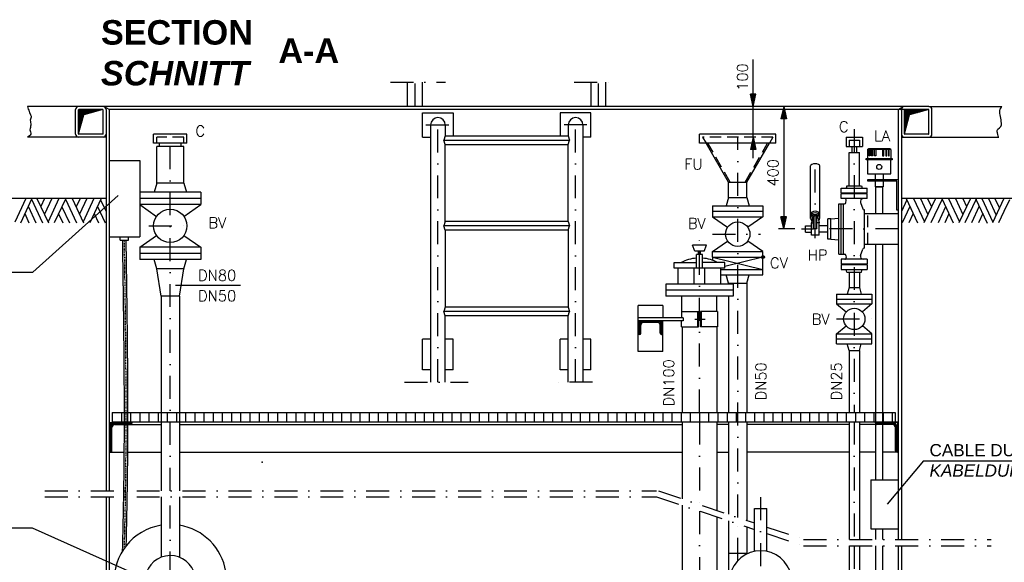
# Model space of a CAD drawing. Header units: inches. Extents: x -1548 to 30345, y -12744 to 2311.
# Tile 9 of 33: x 1078 to 4297, y -4012 to -2239. Entities that reach past the tile are written whole.
import ezdxf
from ezdxf.enums import TextEntityAlignment as Align

# ---------------------------------------------------------------- set-up
doc = ezdxf.new("R2010")
doc.units = ezdxf.units.IN
doc.header["$MEASUREMENT"] = 0
for name, pattern in [('DASHDOT', [1, 0.5, -0.25, 0, -0.25]), ('DOT', [0.25, 0, -0.25]), ('HIDDEN', [0.375, 0.25, -0.125])]:
    doc.linetypes.add(name, pattern=pattern)
doc.layers.get('0').update_dxf_attribs({"linetype": 'CONTINUOUS'})
for name, color, linetype in [('15', 7, 'CONTINUOUS'), ('17', 7, 'CONTINUOUS'), ('2', 7, 'CONTINUOUS'), ('41', 7, 'CONTINUOUS'), ('6', 7, 'CONTINUOUS')]:
    doc.layers.add(name, color=color, linetype=linetype)
doc.styles.add('ROMANS', font='ROMANS', dxfattribs={"height": 0.2})

# ---------------------------------------------------------------- blocks, each defined once
blk = doc.blocks.new('SCH')
at = {"layer": '41', "color": 7, "linetype": 'Continuous'}
for p, q in [((0, -89), (0, -11)), ((72.5, -12), (0, -12)), ((65.1, -14), (0, -14)), ((57.6, -16), (0, -16)), ((50.1, -18), (0, -18)), ((42.7, -20), (0, -20)), ((35.2, -22), (0, -22)), ((27.7, -24), (0, -24)), ((20.3, -26), (0, -26)), ((16.6, -28), (0, -28)), ((16.1, -30), (0, -30)), ((15.5, -32), (0, -32)), ((0.1, -89.5), (16.9, -26.9)), ((79, -10), (1, -10)), ((79.5, -10.1), (16.9, -26.9)), ((15, -34), (0, -34)), ((14.5, -36), (0, -36)), ((13.9, -38), (0, -38)), ((13.4, -40), (0, -40)), ((12.9, -42), (0, -42)), ((12.3, -44), (0, -44)), ((11.8, -46), (0, -46)), ((11.3, -48), (0, -48)), ((10.7, -50), (0, -50)), ((10.2, -52), (0, -52)), ((9.7, -54), (0, -54)), ((9.1, -56), (0, -56)), ((8.6, -58), (0, -58)), ((8, -60), (0, -60)), ((7.5, -62), (0, -62)), ((7, -64), (0, -64)), ((6.4, -66), (0, -66)), ((5.9, -68), (0, -68)), ((5.4, -70), (0, -70)), ((4.8, -72), (0, -72)), ((4.3, -74), (0, -74)), ((3.8, -76), (0, -76)), ((3.2, -78), (0, -78)), ((2.7, -80), (0, -80)), ((2.2, -82), (0, -82)), ((1.6, -84), (0, -84)), ((1.1, -86), (0, -86))]:
    blk.add_line(p, q, dxfattribs=at)
for centre, start, end in [((1, -11), 90, 180), ((79, -11), 0, 90), ((1, -89), 180, 270)]:
    blk.add_arc(centre, 1, start, end, dxfattribs=at)

msp = doc.modelspace()

# ---------------------------------------------------------------- hatches: boundary and pattern name
at = {"linetype": 'Continuous'}
for points in [[(3475.4, -2522.5), (3466.4, -2482.5), (3484.3, -2482.5)], [(3575.4, -2922.5), (3566.4, -2882.5), (3584.3, -2882.5)]]:
    msp.add_hatch(color=256, dxfattribs=at).paths.add_polyline_path(points)
h = msp.add_hatch(color=256, dxfattribs=at)
h.paths.add_polyline_path([(3477.6, -2512.5), (3475.4, -2512.5), (3475.4, -2482.5), (3484.3, -2482.5)])
h.paths.add_polyline_path([(3475.4, -2512.5), (3473.1, -2512.5), (3466.4, -2482.5), (3475.4, -2482.5)])
h = msp.add_hatch(color=256, dxfattribs=at)
h.paths.add_polyline_path([(3577.6, -2532.5), (3575.4, -2532.5), (3575.4, -2562.5), (3584.3, -2562.5)])
h.paths.add_polyline_path([(3575.4, -2532.5), (3573.1, -2532.5), (3566.4, -2562.5), (3575.4, -2562.5)])
h = msp.add_hatch(color=256, dxfattribs=at)
h.paths.add_polyline_path([(3477.6, -2632.5), (3475.4, -2632.5), (3475.4, -2662.5), (3484.3, -2662.5)])
h.paths.add_polyline_path([(3475.4, -2632.5), (3473.1, -2632.5), (3466.4, -2662.5), (3475.4, -2662.5)])
h = msp.add_hatch(color=256, dxfattribs=at)
h.paths.add_polyline_path([(3577.6, -2912.5), (3575.4, -2912.5), (3575.4, -2882.5), (3584.3, -2882.5)])
h.paths.add_polyline_path([(3575.4, -2912.5), (3573.1, -2912.5), (3566.4, -2882.5), (3575.4, -2882.5)])

# ---------------------------------------------------------------- linework, layer by layer
for p, q in [((3484.3, -2482.5), (3466.4, -2482.5)), ((3475.4, -2522.5), (3466.4, -2482.5)), ((3475.4, -2522.5), (3484.3, -2482.5)), ((3575.4, -2522.5), (3566.4, -2562.5)), ((3575.4, -2522.5), (3584.3, -2562.5)), ((3584.3, -2562.5), (3566.4, -2562.5)), ((3475.4, -2622.5), (3466.4, -2662.5)), ((3475.4, -2622.5), (3484.3, -2662.5)), ((3484.3, -2662.5), (3466.4, -2662.5)), ((3584.3, -2882.5), (3566.4, -2882.5)), ((3575.4, -2922.5), (3566.4, -2882.5)), ((3575.4, -2922.5), (3584.3, -2882.5)), ((3342.5, -3014.5), (3342.5, -3024.8)), ((3507.5, -3054.5), (3507.5, -3014.5))]:
    msp.add_line(p, q, dxfattribs=at)
for p, q in [((3849.5, -2663.2), (3852.5, -2660.2)), ((3849.5, -2663.2), (3849.5, -2692.2)), ((3925.5, -2663.2), (3849.5, -2663.2)), ((3922.5, -2660.2), (3852.5, -2660.2)), ((3855.2, -2663.2), (3856.9, -2660.2)), ((3857.1, -2663.2), (3858.8, -2660.2)), ((3862.3, -2663.2), (3863.1, -2660.2)), ((3865.5, -2663.2), (3866.3, -2660.2)), ((3882.5, -2660.2), (3882.5, -2663.2)), ((3892.5, -2660.2), (3892.5, -2663.2)), ((3909.6, -2663.2), (3908.8, -2660.2)), ((3912.8, -2663.2), (3912, -2660.2)), ((3918, -2663.2), (3916.3, -2660.2)), ((3919.9, -2663.2), (3918.2, -2660.2)), ((3925.5, -2663.2), (3922.5, -2660.2)), ((3925.5, -2663.2), (3925.5, -2692.2)), ((3874.1, -2742.6), (3874.1, -2761.1)), ((3874.1, -2766.1), (3874.1, -2785)), ((3901, -2742.6), (3901, -2761.1)), ((3901, -2766.1), (3901, -2785)), ((3901, -2785), (3874.1, -2785))]:
    msp.add_line(p, q)
for points in [[(3855.2, -2663.2), (3857.1, -2663.2), (3857.1, -2683.9), (3855.2, -2683.9)], [(3862.3, -2663.2), (3865.5, -2663.2), (3865.5, -2683.9), (3862.3, -2683.9)], [(3872.6, -2660.2), (3876.9, -2660.2), (3876.9, -2683.9), (3872.6, -2683.9)], [(3902.5, -2660.2), (3898.2, -2660.2), (3898.2, -2683.9), (3902.5, -2683.9)], [(3912.8, -2663.2), (3909.6, -2663.2), (3909.6, -2683.9), (3912.8, -2683.9)], [(3919.9, -2663.2), (3918, -2663.2), (3918, -2683.9), (3919.9, -2683.9)], [(3930, -2697), (3845, -2697), (3845, -2692.2), (3930, -2692.2)], [(3925.5, -2697), (3849.5, -2697), (3849.5, -2742.6), (3925.5, -2742.6)]]:
    msp.add_lwpolyline(points, close=True)
for points in [[(3945, -2761.1), (3950, -2761.1), (3950, -2861.1), (3945, -2861.1), (3945, -2766.1), (3850, -2766.1), (3850, -2761.1), (3950, -2761.1), (3950, -2766.1)], [(3876.8, -2872.5), (3876.8, -2785), (3898.3, -2785), (3898.3, -2872.5)], [(3876.8, -3742.5), (3876.8, -2972.5)], [(3898.3, -2972.5), (3898.3, -3742.5)], [(3876.8, -3937.9), (3876.8, -3902.5)], [(3898.3, -3902.5), (3898.3, -3937.9)], [(3876.8, -4492.5), (3876.8, -3957.9)], [(3898.3, -3957.9), (3898.3, -4492.5)]]:
    msp.add_lwpolyline(points)
msp.add_circle((3887.5, -2719.8), 8.2)
at = {"layer": '15', "linetype": 'Continuous', "ltscale": 150}
for p, q in [((3475.4, -2691.5), (3475.4, -2369.2)), ((3575.4, -2522.5), (3575.4, -2922.5)), ((3612.2, -2922.5), (3557.9, -2922.5))]:
    msp.add_line(p, q, dxfattribs=at)
at = {"layer": '2', "color": 7, "linetype": 'HIDDEN', "ltscale": 5}
for points, knots in [([(1414.1, -3974.4), (1415.6, -3908.9), (1423.4, -3569.9), (1418.3, -3231.6), (1414.3, -2958.7)], [1256.513491, 1256.513491, 1256.513491, 1256.513491, 1452.761797, 2271.934698, 2271.934698, 2271.934698, 2271.934698]), ([(1426, -3957.8), (1427.3, -3897.8), (1434.8, -3564.4), (1429.8, -3231.6), (1425.7, -2958.7)], [1273.162715, 1273.162715, 1273.162715, 1273.162715, 1452.761797, 2271.934698, 2271.934698, 2271.934698, 2271.934698])]:
    msp.add_open_spline(points, degree=3, knots=knots, dxfattribs=at)
at = {"layer": '2', "color": 7, "linetype": 'DASHDOT', "ltscale": 5}
msp.add_open_spline([(1420, -3965.6), (1421.5, -3903), (1429.1, -3567), (1424.1, -3231.6), (1420, -2958.7)], degree=3, knots=[1265.34325, 1265.34325, 1265.34325, 1265.34325, 1452.761797, 2271.934698, 2271.934698, 2271.934698, 2271.934698], dxfattribs=at)
at = {"layer": '41', "linetype": 'DASHDOT', "ltscale": 150}
for p, q in [((2289.8, -2442.5), (2470, -2442.5)), ((2370, -2522.5), (2370, -2442.5)), ((2890, -2442.5), (3040, -2442.5)), ((2970, -2522.5), (2970, -2442.5)), ((2445, -3422.7), (2445, -2547.2)), ((2895, -3422.7), (2895, -2547.9)), ((2405.3, -2582.5), (2485.4, -2582.5)), ((2931.7, -2582.5), (2857.4, -2582.5)), ((3806, -2596.7), (3806, -3522.5)), ((1570, -3777.9), (1570, -2612.5)), ((3425, -3865.2), (3425, -2622.5)), ((3678.2, -2953.1), (3678.2, -2709.6)), ((1499.9, -2912.5), (1642, -2912.5)), ((3633.5, -2922.5), (3673.2, -2922.5)), ((3950, -2922.5), (3683.2, -2922.5)), ((3300, -3522.5), (3300, -2956.2)), ((3342.5, -2939.5), (3500, -2939.5)), ((3284.9, -3217.5), (3318.2, -3217.5)), ((3748.5, -3216.5), (3863.5, -3216.5)), ((2336.1, -3422.7), (2543.3, -3422.7)), ((2950.5, -3422.7), (2800.9, -3422.7)), ((3300, -3552.5), (3300, -3823.5)), ((3806, -3552.5), (3806, -3937.9)), ((1160, -3777.9), (3160, -3777.9)), ((1160, -3797.9), (3160, -3797.9)), ((1570, -4201.9), (1570, -3797.9)), ((3160, -3797.9), (3480, -3904.6)), ((3166.3, -3778.9), (3480, -3883.5)), ((3500, -3799.3), (3500, -4386)), ((3300, -3844.6), (3300, -4427.8)), ((3425, -4006.9), (3425, -3886.2)), ((3520, -3896.8), (3646.3, -3938.9)), ((3520, -3917.9), (3640, -3957.9)), ((3640, -3937.9), (4253.9, -3937.9)), ((3640, -3957.9), (4253.9, -3957.9)), ((3806, -3957.9), (3806, -4795.7))]:
    msp.add_line(p, q, dxfattribs=at)
at = {"layer": '41', "linetype": 'Continuous', "ltscale": 150}
for p, q in [((2345.9, -2522.5), (2345.9, -2442.5)), ((2394.1, -2522.5), (2394.1, -2442.5)), ((2945.9, -2522.5), (2945.9, -2442.5)), ((2994.1, -2522.5), (2994.1, -2442.5)), ((1270, -2522.5), (1103.2, -2522.5)), ((1260, -2612.5), (1260, -2532.5)), ((4050, -2522.5), (1270, -2522.5)), ((1350, -2611.5), (1350, -2533.5)), ((1370, -2532.5), (1355, -2523.8)), ((1360, -2532.5), (1360, -3777.9)), ((3970, -2532.5), (1370, -2532.5)), ((1370, -2532.5), (1370, -3777.9)), ((2395, -2622.5), (2395, -2542.5)), ((2395, -2542.5), (2495, -2542.5)), ((2495, -2542.5), (2495, -2618.3)), ((2845, -2542.5), (2845, -2618.3)), ((2945, -2542.5), (2845, -2542.5)), ((2945, -2622.5), (2945, -2542.5)), ((3950, -2532.5), (3965, -2523.8)), ((3950, -2532.5), (3950, -3937.9)), ((3955, -2532.5), (3960.5, -2529.3)), ((3960, -2532.5), (3960, -3937.9)), ((4050, -2522.5), (4289, -2522.5)), ((4050, -2611.5), (4050, -2533.5)), ((4060, -2612.5), (4060, -2532.5)), ((2420.9, -2582.5), (2420.9, -3422.7)), ((2469.1, -2582.5), (2469.1, -2618.3)), ((2870.9, -2582.5), (2870.9, -2618.3)), ((2919.1, -2582.5), (2919.1, -3422.7)), ((1270, -2622.5), (1103.2, -2622.5)), ((1360, -2622.5), (1270, -2622.5)), ((1349, -2612.5), (1271, -2612.5)), ((1624.5, -2612.5), (1515.5, -2612.5)), ((1515.5, -2642.5), (1515.5, -2612.5)), ((1624.5, -2642.5), (1624.5, -2612.5)), ((2395, -2622.5), (2420.9, -2622.5)), ((2469.1, -2618.3), (2464.5, -2632.5)), ((2469.1, -2646.6), (2464.5, -2632.5)), ((2464.5, -2632.5), (2875.5, -2632.5)), ((2469.1, -2618.3), (2870.9, -2618.3)), ((2870.9, -2618.3), (2875.5, -2632.5)), ((2870.9, -2646.6), (2875.5, -2632.5)), ((2945, -2622.5), (2919.1, -2622.5)), ((3550, -2612.5), (3300, -2612.5)), ((3300, -2642.5), (3300, -2612.5)), ((3550, -2642.5), (3550, -2612.5)), ((3779.2, -2622.5), (3832.8, -2622.5)), ((3779.2, -2622.5), (3779.2, -2652.5)), ((3832.8, -2622.5), (3832.8, -2652.5)), ((3960, -2622.5), (4050, -2622.5)), ((4049, -2612.5), (3971, -2612.5)), ((4050, -2622.5), (4279.2, -2622.5)), ((1624.5, -2642.5), (1515.5, -2642.5)), ((1614.5, -2652.5), (1525.5, -2652.5)), ((1525.5, -2772.5), (1525.5, -2652.5)), ((1535, -2652.5), (1535, -2642.5)), ((1605, -2652.5), (1605, -2642.5)), ((1614.5, -2772.5), (1614.5, -2652.5)), ((2469.1, -2646.6), (2870.9, -2646.6)), ((2469.1, -2898.3), (2469.1, -2646.6)), ((2870.9, -2898.3), (2870.9, -2646.6)), ((3550, -2642.5), (3300, -2642.5)), ((3394.8, -2769.5), (3321.5, -2642.5)), ((3455.2, -2769.5), (3528.5, -2642.5)), ((3779.2, -2652.5), (3832.8, -2652.5)), ((3798.6, -2652.5), (3798.6, -2672.5)), ((3813.4, -2652.5), (3813.4, -2672.5)), ((1370, -2698.7), (1470, -2698.7)), ((1470, -2698.7), (1470, -2948.7)), ((3789.2, -2672.5), (3822.8, -2672.5)), ((3789.2, -2781.5), (3789.2, -2672.5)), ((3822.8, -2781.5), (3822.8, -2672.5)), ((3663.2, -2888.1), (3663.2, -2716)), ((3693.2, -2888.1), (3693.2, -2716)), ((1525.5, -2772.5), (1517.5, -2802.5)), ((1614.5, -2772.5), (1525.5, -2772.5)), ((1614.5, -2772.5), (1622.5, -2802.5)), ((3394.8, -2769.5), (3455.2, -2769.5)), ((3394.8, -2819.5), (3394.8, -2769.5)), ((3455.2, -2819.5), (3455.2, -2769.5)), ((3763.5, -2805.5), (3763.5, -2789.5)), ((3763.5, -2789.5), (3848.5, -2789.5)), ((3782.3, -2781.5), (3780, -2789.5)), ((3782.3, -2781.5), (3829.7, -2781.5)), ((3829.7, -2781.5), (3832, -2789.5)), ((3848.5, -2805.5), (3848.5, -2789.5)), ((1360, -2822.5), (743.6, -2822.5)), ((1097.2, -2822.5), (1061.2, -2900.5)), ((1117.2, -2822.5), (1080, -2903.2)), ((1116, -2825), (1152.2, -2903)), ((1134.2, -2822.5), (1172, -2903)), ((1159.2, -2822.5), (1147, -2849.5)), ((1182.8, -2822.5), (1158.8, -2874.7)), ((1205.8, -2822.5), (1170.2, -2899)), ((1228, -2822.5), (1190.8, -2903)), ((1227, -2824.7), (1263.2, -2903)), ((1249, -2822.5), (1286.5, -2903)), ((1274.8, -2822.5), (1262, -2850.2)), ((1297.5, -2822.5), (1273.2, -2874.7)), ((1320.5, -2822.5), (1284.8, -2899.2)), ((1344.5, -2822.5), (1307.2, -2903)), ((1342.2, -2827.5), (1360, -2865.5)), ((1670, -2802.5), (1470, -2802.5)), ((1470, -2802.5), (1470, -2822.5)), ((1670, -2822.5), (1470, -2822.5)), ((1470, -2822.5), (1470, -2842.5)), ((1670, -2802.5), (1670, -2822.5)), ((1670, -2822.5), (1670, -2842.5)), ((3394.8, -2819.5), (3387.6, -2846.5)), ((3394.8, -2819.5), (3455.2, -2819.5)), ((3455.2, -2819.5), (3462.4, -2846.5)), ((3848.5, -2805.5), (3763.5, -2805.5)), ((3763.5, -2823.5), (3763.5, -2807.5)), ((3848.5, -2807.5), (3763.5, -2807.5)), ((3848.5, -2823.5), (3763.5, -2823.5)), ((3778.7, -2835.9), (3780, -2829.4)), ((3848.5, -2823.5), (3848.5, -2807.5)), ((4664.7, -2822.5), (3960, -2822.5)), ((3977.8, -2827.5), (3960.1, -2865.5)), ((3975.6, -2822.5), (4012.8, -2903)), ((3999.6, -2822.5), (4035.3, -2899.3)), ((4022.6, -2822.5), (4046.8, -2874.8)), ((4071.1, -2822.5), (4033.6, -2903)), ((4045.3, -2822.5), (4058.1, -2850.3)), ((4093.1, -2824.8), (4056.8, -2903)), ((4092.1, -2822.5), (4129.3, -2903)), ((4114.3, -2822.5), (4149.8, -2899)), ((4137.3, -2822.5), (4161.3, -2874.8)), ((4185.8, -2822.5), (4148.1, -2903)), ((4160.8, -2822.5), (4173.1, -2849.5)), ((4204.1, -2825), (4167.8, -2903)), ((4202.8, -2822.5), (4240.1, -2903.3)), ((4222.8, -2822.5), (4258.8, -2900.5)), ((4244.8, -2822.5), (4269.8, -2877.3)), ((4295.3, -2822.5), (4258.1, -2903)), ((4266.1, -2822.5), (4280.6, -2854.3)), ((4313.1, -2827.5), (4295.3, -2865.5)), ((1105.2, -2848.2), (1130.5, -2903)), ((1215.5, -2849.7), (1240, -2903)), ((1332.2, -2849), (1357.5, -2903)), ((1670, -2842.5), (1470, -2842.5)), ((1470, -2842.5), (1525.4, -2881.3)), ((1614.6, -2881.3), (1670, -2842.5)), ((3342.5, -2846.5), (3507.5, -2846.5)), ((3342.5, -2846.5), (3342.5, -2882.5)), ((3342.5, -2864.5), (3507.5, -2864.5)), ((3507.5, -2846.5), (3507.5, -2882.5)), ((3756, -3005), (3756, -2840)), ((3756, -2840), (3773.8, -2840)), ((3763.5, -3005), (3763.5, -2840)), ((3771, -3005), (3771, -2840)), ((3826.2, -2836.1), (3833.7, -2856.7)), ((3840, -2860), (3838.4, -2860)), ((3840, -2985), (3840, -2860)), ((3987.8, -2849), (3962.6, -2903)), ((4104.6, -2849.8), (4080.1, -2903)), ((4214.8, -2848.3), (4189.6, -2903)), ((1094, -2872.5), (1108, -2903)), ((1205, -2873.2), (1218.5, -2903)), ((1321.5, -2872.2), (1335.5, -2903)), ((3342.5, -2882.5), (3507.5, -2882.5)), ((3342.5, -2882.5), (3392.1, -2916.7)), ((3507.5, -2882.5), (3457.9, -2916.7)), ((3668.2, -2888.1), (3665.8, -2902.5)), ((3673.2, -2922.5), (3673.2, -2881)), ((3683.2, -2922.5), (3683.2, -2881)), ((3688.2, -2888.1), (3690.8, -2902.5)), ((3719.5, -2955.4), (3719.5, -2889.5)), ((3729.5, -2889.5), (3719.5, -2889.5)), ((3729.5, -2889.5), (3756, -2887.2)), ((3729.5, -2955.4), (3729.5, -2889.5)), ((3840, -2872.5), (3950, -2872.5)), ((3950, -2872.5), (3950, -2972.5)), ((3998.6, -2872.3), (3984.6, -2903)), ((4115.1, -2873.3), (4101.6, -2903)), ((4226.1, -2872.5), (4212.1, -2903)), ((4295.3, -2865.5), (4278.1, -2903)), ((2469.1, -2898.3), (2464.5, -2912.5)), ((2469.1, -2926.6), (2464.5, -2912.5)), ((2875.5, -2912.5), (2464.5, -2912.5)), ((2870.9, -2898.3), (2469.1, -2898.3)), ((2870.9, -2926.6), (2469.1, -2926.6)), ((2469.1, -2926.6), (2469.1, -3178.3)), ((2870.9, -2898.3), (2875.5, -2912.5)), ((2870.9, -2926.6), (2875.5, -2912.5)), ((2870.9, -2926.6), (2870.9, -3178.3)), ((3647, -2932.5), (3647, -2912.5)), ((3647, -2912.5), (3665.8, -2912.5)), ((3665.8, -2942.5), (3665.8, -2902.5)), ((3665.8, -2902.5), (3673.2, -2902.5)), ((3683.2, -2922.5), (3673.2, -2922.5)), ((3690.8, -2902.5), (3683.2, -2902.5)), ((3690.8, -2942.5), (3690.8, -2902.5)), ((3719.5, -2912.5), (3690.8, -2912.5)), ((1370, -2948.7), (1470, -2948.7)), ((1406.5, -2958.7), (1406.5, -2948.7)), ((1406.5, -2958.7), (1433.5, -2958.7)), ((1433.5, -2958.7), (1433.5, -2948.7)), ((1470, -2982.5), (1525.4, -2943.7)), ((1614.6, -2943.7), (1670, -2982.5)), ((3647, -2932.5), (3665.8, -2932.5)), ((3690.8, -2942.5), (3665.8, -2942.5)), ((3719.5, -2932.5), (3690.8, -2932.5)), ((3729.5, -2955.4), (3719.5, -2955.4)), ((3729.5, -2955.4), (3756, -2957.8)), ((1670, -2982.5), (1470, -2982.5)), ((1470, -2982.5), (1470, -3002.5)), ((1670, -2982.5), (1670, -3002.5)), ((3322.5, -2975.5), (3277.5, -2975.5)), ((3285, -2995.5), (3277.5, -2975.5)), ((3315, -2995.5), (3322.5, -2975.5)), ((3342.5, -2996.5), (3392.1, -2962.2)), ((3507.5, -2996.5), (3457.9, -2962.2)), ((3826.2, -3008.9), (3833.7, -2988.3)), ((3840, -2985), (3838.4, -2985)), ((3840, -2972.5), (3950, -2972.5)), ((1670, -3002.5), (1470, -3002.5)), ((1470, -3002.5), (1470, -3022.5)), ((1670, -3022.5), (1470, -3022.5)), ((1525.5, -3052.5), (1517.5, -3022.5)), ((1614.5, -3052.5), (1622.5, -3022.5)), ((1670, -3002.5), (1670, -3022.5)), ((3315, -2995.5), (3285, -2995.5)), ((3290, -3050.5), (3290, -3005.5)), ((3310, -3005.5), (3290, -3005.5)), ((3296.5, -3005.5), (3296.5, -2995.5)), ((3303.5, -3005.5), (3303.5, -2995.5)), ((3310, -3050.5), (3310, -3005.5)), ((3342.5, -2996.5), (3507.5, -2996.5)), ((3342.5, -3014.5), (3342.5, -2996.5)), ((3342.5, -3014.5), (3507.5, -3014.5)), ((3342.5, -3014.5), (3507.5, -3054.5)), ((3507.5, -3014.5), (3382.5, -3044.9)), ((3507.5, -3014.5), (3507.5, -2996.5)), ((3756, -3005), (3773.8, -3005)), ((3763.5, -3021.5), (3763.5, -3037.5)), ((3848.5, -3021.5), (3763.5, -3021.5)), ((3778.7, -3009), (3780, -3015.5)), ((3848.5, -3021.5), (3848.5, -3037.5)), ((1614.5, -3052.5), (1525.5, -3052.5)), ((1539.8, -3142.5), (1525.5, -3052.5)), ((1600.2, -3142.5), (1614.5, -3052.5)), ((3217.5, -3032.5), (3290, -3032.5)), ((3217.5, -3050.5), (3217.5, -3032.5)), ((3382.5, -3050.5), (3217.5, -3050.5)), ((3230, -3102.5), (3230, -3050.5)), ((3282.5, -3102.5), (3282.5, -3050.5)), ((3382.5, -3032.5), (3310, -3032.5)), ((3317.5, -3102.5), (3317.5, -3050.5)), ((3370, -3102.5), (3370, -3050.5)), ((3370, -3054.5), (3507.5, -3054.5)), ((3382.5, -3050.5), (3382.5, -3032.5)), ((3507.5, -3072.5), (3507.5, -3054.5)), ((3848.5, -3037.5), (3763.5, -3037.5)), ((3763.5, -3039.5), (3763.5, -3055.5)), ((3848.5, -3039.5), (3763.5, -3039.5)), ((3763.5, -3055.5), (3848.5, -3055.5)), ((3782.3, -3063.5), (3780, -3055.5)), ((3829.7, -3063.5), (3832, -3055.5)), ((3848.5, -3039.5), (3848.5, -3055.5)), ((3370, -3072.5), (3507.5, -3072.5)), ((3394.8, -3099.5), (3387.6, -3072.5)), ((3455.2, -3099.5), (3462.4, -3072.5)), ((3782.3, -3063.5), (3829.7, -3063.5)), ((3789.2, -3063.5), (3789.2, -3113.5)), ((3822.8, -3063.5), (3822.8, -3113.5)), ((1587.5, -3106.3), (1799.3, -3106.3)), ((3190, -3102.5), (3190, -3142.5)), ((3410, -3102.5), (3190, -3102.5)), ((3394.8, -3099.5), (3455.2, -3099.5)), ((3394.8, -3099.5), (3394.8, -3102.5)), ((3410, -3102.5), (3410, -3142.5)), ((3455.2, -3099.5), (3455.2, -3522.5)), ((3789.2, -3113.5), (3783.3, -3135.5)), ((3789.2, -3113.5), (3822.8, -3113.5)), ((3822.8, -3113.5), (3828.7, -3135.5)), ((1600.2, -3142.5), (1539.8, -3142.5)), ((1539.8, -3142.5), (1539.8, -3777.9)), ((1600.2, -3142.5), (1600.2, -3777.9)), ((3410, -3122.5), (3190, -3122.5)), ((3410, -3142.5), (3190, -3142.5)), ((3242.8, -3192.5), (3242.8, -3142.5)), ((3357.1, -3192.5), (3357.1, -3142.5)), ((3394.8, -3142.5), (3394.8, -3522.5)), ((3748.5, -3135.5), (3863.5, -3135.5)), ((3748.5, -3135.5), (3748.5, -3167.5)), ((3748.5, -3151.5), (3863.5, -3151.5)), ((3863.5, -3135.5), (3863.5, -3167.5)), ((2469.1, -3178.3), (2464.5, -3192.5)), ((2870.9, -3178.3), (2469.1, -3178.3)), ((2870.9, -3178.3), (2875.5, -3192.5)), ((3100, -3322.5), (3100, -3172.5)), ((3180, -3172.5), (3100, -3172.5)), ((3180, -3172.5), (3180, -3212.5)), ((3748.5, -3167.5), (3863.5, -3167.5)), ((3748.5, -3167.5), (3779.4, -3193.8)), ((3863.5, -3167.5), (3832.6, -3193.8)), ((2469.1, -3206.6), (2464.5, -3192.5)), ((2875.5, -3192.5), (2464.5, -3192.5)), ((2870.9, -3206.6), (2469.1, -3206.6)), ((2469.1, -3422.7), (2469.1, -3206.6)), ((2870.9, -3206.6), (2875.5, -3192.5)), ((2870.9, -3422.7), (2870.9, -3206.6)), ((3247, -3212.5), (3100, -3212.5)), ((3240.8, -3192.5), (3240.8, -3212.5)), ((3240.8, -3192.5), (3297, -3192.5)), ((3247, -3212.5), (3247, -3222.5)), ((3294, -3192.5), (3294, -3242.5)), ((3297, -3192.5), (3297, -3242.5)), ((3359.1, -3192.5), (3303, -3192.5)), ((3303, -3192.5), (3303, -3242.5)), ((3306, -3192.5), (3306, -3242.5)), ((3359.1, -3192.5), (3359.1, -3242.5)), ((3247, -3222.5), (3100, -3222.5)), ((3104, -3265.3), (3104, -3225.5)), ((3176, -3225.5), (3104, -3225.5)), ((3108, -3263.5), (3108, -3236.5)), ((3164, -3228.5), (3116, -3228.5)), ((3172, -3263.5), (3172, -3236.5)), ((3176, -3265.7), (3176, -3225.5)), ((3180, -3322.5), (3180, -3222.5)), ((3240.8, -3242.5), (3240.8, -3222.5)), ((3240.8, -3242.5), (3297, -3242.5)), ((3242.9, -3242.5), (3242.9, -3522.5)), ((3359.1, -3242.5), (3303, -3242.5)), ((3357.1, -3242.5), (3357.1, -3522.5)), ((3748.5, -3265.5), (3779.4, -3239.2)), ((3863.5, -3265.5), (3832.6, -3239.2)), ((2395, -3382.5), (2395, -3282.5)), ((2420.9, -3282.5), (2395, -3282.5)), ((2495, -3282.5), (2469.1, -3282.5)), ((2495, -3382.5), (2495, -3282.5)), ((2845, -3382.5), (2845, -3282.5)), ((2870.9, -3282.5), (2845, -3282.5)), ((2945, -3282.5), (2919.1, -3282.5)), ((2945, -3382.5), (2945, -3282.5)), ((3104, -3267.5), (3100, -3267.5)), ((3176, -3267.5), (3180, -3267.5)), ((3748.5, -3297.5), (3748.5, -3265.5)), ((3748.5, -3265.5), (3863.5, -3265.5)), ((3748.5, -3281.5), (3863.5, -3281.5)), ((3863.5, -3297.5), (3863.5, -3265.5)), ((3748.5, -3297.5), (3863.5, -3297.5)), ((3789.2, -3319.5), (3783.3, -3297.5)), ((3822.8, -3319.5), (3828.7, -3297.5)), ((3180, -3322.5), (3100, -3322.5)), ((3789.2, -3319.5), (3822.8, -3319.5)), ((3789.2, -3319.5), (3789.2, -3522.5)), ((3822.8, -3319.5), (3822.8, -3522.5)), ((2420.9, -3382.5), (2395, -3382.5)), ((2495, -3382.5), (2469.1, -3382.5)), ((2870.9, -3382.5), (2845, -3382.5)), ((2945, -3382.5), (2919.1, -3382.5)), ((1380, -3522.5), (1380, -3552.5)), ((1380, -3522.5), (3940, -3522.5)), ((1410, -3522.5), (1410, -3552.5)), ((1440, -3522.5), (1440, -3552.5)), ((1470, -3522.5), (1470, -3552.5)), ((1500, -3522.5), (1500, -3552.5)), ((1530, -3522.5), (1530, -3552.5)), ((1560, -3522.5), (1560, -3552.5)), ((1590, -3522.5), (1590, -3552.5)), ((1620, -3522.5), (1620, -3552.5)), ((1650, -3522.5), (1650, -3552.5)), ((1680, -3522.5), (1680, -3552.5)), ((1710, -3522.5), (1710, -3552.5)), ((1740, -3522.5), (1740, -3552.5)), ((1770, -3522.5), (1770, -3552.5)), ((1800, -3522.5), (1800, -3552.5)), ((1830, -3522.5), (1830, -3552.5)), ((1860, -3522.5), (1860, -3552.5)), ((1890, -3522.5), (1890, -3552.5)), ((1920, -3522.5), (1920, -3552.5)), ((1950, -3522.5), (1950, -3552.5)), ((1980, -3522.5), (1980, -3552.5)), ((2010, -3522.5), (2010, -3552.5)), ((2040, -3522.5), (2040, -3552.5)), ((2070, -3522.5), (2070, -3552.5)), ((2100, -3522.5), (2100, -3552.5)), ((2130, -3522.5), (2130, -3552.5)), ((2160, -3522.5), (2160, -3552.5)), ((2190, -3522.5), (2190, -3552.5)), ((2220, -3522.5), (2220, -3552.5)), ((2250, -3522.5), (2250, -3552.5)), ((2280, -3522.5), (2280, -3552.5)), ((2310, -3522.5), (2310, -3552.5)), ((2340, -3522.5), (2340, -3552.5)), ((2370, -3522.5), (2370, -3552.5)), ((2400, -3522.5), (2400, -3552.5)), ((2430, -3522.5), (2430, -3552.5)), ((2460, -3522.5), (2460, -3552.5)), ((2490, -3522.5), (2490, -3552.5)), ((2520, -3522.5), (2520, -3552.5)), ((2550, -3522.5), (2550, -3552.5)), ((2580, -3522.5), (2580, -3552.5)), ((2610, -3522.5), (2610, -3552.5)), ((2640, -3522.5), (2640, -3552.5)), ((2670, -3522.5), (2670, -3552.5)), ((2700, -3522.5), (2700, -3552.5)), ((2730, -3522.5), (2730, -3552.5)), ((2760, -3522.5), (2760, -3552.5)), ((2790, -3522.5), (2790, -3552.5)), ((2820, -3522.5), (2820, -3552.5)), ((2850, -3522.5), (2850, -3552.5)), ((2880, -3522.5), (2880, -3552.5)), ((2910, -3522.5), (2910, -3552.5)), ((2940, -3522.5), (2940, -3552.5)), ((2970, -3522.5), (2970, -3552.5)), ((3000, -3522.5), (3000, -3552.5)), ((3030, -3522.5), (3030, -3552.5)), ((3060, -3522.5), (3060, -3552.5)), ((3090, -3522.5), (3090, -3552.5)), ((3120, -3522.5), (3120, -3552.5)), ((3150, -3522.5), (3150, -3552.5)), ((3180, -3522.5), (3180, -3552.5)), ((3210, -3522.5), (3210, -3552.5)), ((3240, -3522.5), (3240, -3552.5)), ((3270, -3522.5), (3270, -3552.5)), ((3300, -3522.5), (3300, -3552.5)), ((3330, -3522.5), (3330, -3552.5)), ((3360, -3522.5), (3360, -3552.5)), ((3390, -3522.5), (3390, -3552.5)), ((3420, -3522.5), (3420, -3552.5)), ((3450, -3522.5), (3450, -3552.5)), ((3480, -3522.5), (3480, -3552.5)), ((3510, -3522.5), (3510, -3552.5)), ((3540, -3522.5), (3540, -3552.5)), ((3570, -3522.5), (3570, -3552.5)), ((3600, -3522.5), (3600, -3552.5)), ((3630, -3522.5), (3630, -3552.5)), ((3660, -3522.5), (3660, -3552.5)), ((3690, -3522.5), (3690, -3552.5)), ((3720, -3522.5), (3720, -3552.5)), ((3750, -3522.5), (3750, -3552.5)), ((3780, -3522.5), (3780, -3552.5)), ((3810, -3522.5), (3810, -3552.5)), ((3840, -3522.5), (3840, -3552.5)), ((3870, -3522.5), (3870, -3552.5)), ((3900, -3522.5), (3900, -3552.5)), ((3930, -3522.5), (3930, -3552.5)), ((3940, -3522.5), (3940, -3552.5)), ((1373, -3555.5), (1445, -3555.5)), ((1373, -3555.5), (1373, -3652.5)), ((1376, -3571.5), (1376, -3652.1)), ((1379, -3647.5), (1379, -3571.5)), ((1380, -3552.5), (3950, -3552.5)), ((1389, -3558.5), (1444.6, -3558.5)), ((1389, -3561.5), (1539.8, -3561.5)), ((1445, -3556.5), (1445, -3552.5)), ((1600.2, -3561.5), (3242.9, -3561.5)), ((3242.9, -3552.5), (3242.9, -3804.4)), ((3357.1, -3552.5), (3357.1, -3842.5)), ((3394.8, -3561.5), (3357.1, -3561.5)), ((3394.8, -3552.5), (3394.8, -3855.1)), ((3455.2, -3552.5), (3455.2, -3875.2)), ((3789.2, -3561.5), (3455.2, -3561.5)), ((3789.2, -3552.5), (3789.2, -3937.9)), ((3822.8, -3552.5), (3822.8, -3937.9)), ((3931, -3561.5), (3822.8, -3561.5)), ((3875, -3556.5), (3875, -3552.5)), ((3947, -3555.5), (3875, -3555.5)), ((3931, -3558.5), (3875.4, -3558.5)), ((3941, -3647.5), (3941, -3571.5)), ((3944, -3571.5), (3944, -3652.1)), ((3947, -3555.5), (3947, -3652.5)), ((1370, -3652.5), (1419.5, -3652.5)), ((1431, -3652.5), (1539.8, -3652.5)), ((1600.2, -3652.5), (3242.9, -3652.5)), ((3357.1, -3652.5), (3394.8, -3652.5)), ((3789.2, -3652.5), (3455.2, -3652.5)), ((3876.8, -3652.5), (3822.8, -3652.5)), ((3950, -3652.5), (3898.3, -3652.5)), ((3860, -3742.5), (3950, -3742.5)), ((3860, -3742.5), (3860, -3902.5)), ((1360, -3797.9), (1360, -5298.7)), ((1370, -3797.9), (1370, -5298.8)), ((1539.8, -3797.9), (1539.8, -3995.7)), ((1600.2, -3797.9), (1600.2, -3995.7)), ((3242.9, -3825.5), (3242.9, -4776.5)), ((3480, -3836), (3520, -3836)), ((3480, -3976), (3480, -3836)), ((3520, -3976), (3520, -3836)), ((3357.1, -3863.6), (3357.1, -4056)), ((3394.8, -3876.2), (3394.8, -4056)), ((3455.2, -3896.3), (3455.2, -3984.4)), ((3860, -3902.5), (3950, -3902.5)), ((3789.2, -3957.9), (3789.2, -4492.5)), ((3822.8, -3957.9), (3822.8, -4492.5)), ((3950, -3957.9), (3950, -5324.6)), ((3960, -3957.9), (3960, -5324.7)), ((3455.2, -3983.6), (3394.8, -3983.6))]:
    msp.add_line(p, q, dxfattribs=at)
at = {"layer": '41', "linetype": 'HIDDEN', "ltscale": 150}
for p, q in [((1614.5, -2622.5), (1525.5, -2622.5)), ((1525.5, -2642.5), (1525.5, -2622.5)), ((1614.5, -2642.5), (1614.5, -2622.5)), ((3540, -2622.5), (3310, -2622.5)), ((3310, -2622.5), (3321.5, -2642.5)), ((3540, -2622.5), (3528.5, -2642.5)), ((3789.2, -2632.5), (3789.2, -2652.5)), ((3789.2, -2632.5), (3822.8, -2632.5)), ((3822.8, -2632.5), (3822.8, -2652.5)), ((3400.6, -2769.5), (3327.3, -2642.5)), ((3449.4, -2769.5), (3522.7, -2642.5)), ((3850, -2972.5), (3850, -2872.5))]:
    msp.add_line(p, q, dxfattribs=at)
at = {"layer": '41', "linetype": 'DOT', "ltscale": 150}
for p, q in [((3950, -3742.5), (3960, -3742.5)), ((3950, -3902.5), (3960, -3902.5))]:
    msp.add_line(p, q, dxfattribs=at)
at = {"layer": '41', "linetype": 'Continuous', "ltscale": 150}
for centre, radius in [((1570, -2912.5), 54.5), ((3425, -2939.5), 40), ((3507.5, -3014.5), 5), ((3507.5, -3014.5), 2.5), ((3806, -3216.5), 35)]:
    msp.add_circle(centre, radius, dxfattribs=at)
for centre, radius, start, end in [((1270, -2532.5), 10, 90, 180), ((1350, -2532.5), 10, 0, 90), ((3970, -2532.5), 10, 90, 180), ((4050, -2532.5), 10, 0, 89.9486), ((2445, -2582.5), 24.1, 360, 180), ((2895, -2582.5), 24.1, 360, 180), ((1270, -2612.5), 10, 180, 270), ((1349, -2611.5), 1, 270, 0), ((1350, -2612.5), 10, 270, 360), ((3970, -2612.5), 10, 180, 270), ((4049, -2611.5), 1, 270, 0), ((4050, -2612.5), 10, 270, 0), ((3775.1, -2828.5), 5, 349.1399, 90), ((3835.9, -2833.5), 10, 90, 194.9998), ((3773.8, -2835), 5, 270, 349.144), ((3838.4, -2855), 5, 200.001, 270), ((3838.4, -2990), 5, 90, 159.999), ((3300, -3145), 127.5, 94.4984, 118.0725), ((3300, -3145), 127.5, 61.9275, 85.5016), ((3773.8, -3010), 5, 10.856, 90), ((3775.1, -3016.5), 5, 270, 10.8601), ((3835.9, -3011.5), 10, 165.0002, 270), ((3114, -3235.5), 10, 90, 180), ((3116, -3236.5), 8, 90, 180), ((3164, -3236.5), 8, 0, 90), ((3166, -3235.5), 10, 0, 90), ((3104, -3263.5), 4, 270, 360), ((3176, -3263.5), 4, 180, 270), ((1389, -3571.5), 16, 90, 180), ((1389, -3571.5), 13, 90, 180), ((1389, -3571.5), 10, 90, 180), ((1440, -3556.5), 5, 270, 0), ((3880, -3556.5), 5, 180, 270), ((3931, -3571.5), 16, 0, 90), ((3931, -3571.5), 13, 0, 90), ((3931, -3571.5), 10, 0, 90), ((1374, -3647.5), 5, 270, 0), ((3946, -3647.5), 5, 180, 270), ((1570, -4072.5), 184.2, 99.4232, 350.5768), ((1570, -4072.5), 184.2, 9.4232, 80.5768), ((1570, -4072.5), 82.5, 21.4356, 338.5644), ((3500, -4076), 102, 11.3077, 168.6923)]:
    msp.add_arc(centre, radius, start, end, dxfattribs=at)
for centre, major_axis, ratio, start_param, end_param in [((3678.2, -2716), (-15, 0), 0.425667, 3.141593, 6.283185), ((3678.2, -2876.6), (-15, 0), 0.819147, 3.141593, 6.283185), ((3678.2, -2888.1), (-15, 0), 0.819147, 2.432791, 6.991986), ((3678.2, -2882.3), (-15, 0), 0.819147, 3.141593, 6.283185), ((3678.2, -2888.1), (-10, 0), 0.81914, 3.141593, 6.283185)]:
    msp.add_ellipse(centre, major_axis=major_axis, ratio=ratio, start_param=start_param, end_param=end_param, dxfattribs=at)
for points, knots in [([(1103.2, -2522.5), (1104.8, -2528), (1106.6, -2533.3), (1108.4, -2538.7), (1110.1, -2543.8), (1113.4, -2548.5), (1114.8, -2553.8), (1116, -2558.1), (1112.2, -2562.5), (1112.2, -2567), (1112.2, -2572.4), (1113.8, -2577.8), (1113.7, -2583.2), (1113.6, -2588.3), (1111.5, -2593.4), (1111, -2598.5), (1110.6, -2603.3), (1115.7, -2607.9), (1113.7, -2612.6), (1111.7, -2617.3), (1107.6, -2620.1), (1103.2, -2622.5)], [0, 0, 0, 0, 0.158117, 0.158117, 0.158117, 0.310776, 0.310776, 0.310776, 0.436144, 0.436144, 0.436144, 0.587829, 0.587829, 0.587829, 0.732836, 0.732836, 0.732836, 0.866312, 0.866312, 0.866312, 1, 1, 1, 1]), ([(4279.2, -2622.5), (4278, -2625.7), (4275.4, -2613.6), (4273.9, -2608.7), (4273, -2606.1), (4272.8, -2603.4), (4273, -2601), (4273.7, -2593.5), (4288, -2590.1), (4287.7, -2582.3), (4287.3, -2575), (4286.3, -2567.4), (4285.2, -2560), (4284.2, -2553.4), (4282.1, -2546.7), (4281.6, -2540.1), (4281.1, -2533.9), (4284.8, -2528), (4289, -2522.5)], [0, 0, 0, 0, 0.137025, 0.137025, 0.137025, 0.208765, 0.208765, 0.208765, 0.428109, 0.428109, 0.428109, 0.635865, 0.635865, 0.635865, 0.822942, 0.822942, 0.822942, 1, 1, 1, 1])]:
    msp.add_open_spline(points, degree=3, knots=knots, dxfattribs=at)
msp.add_point((1870, -3684.5), dxfattribs=at)
at = {"layer": '6', "linetype": 'Continuous', "ltscale": 150}
for p, q in [((1120.9, -3064.2), (1399.1, -2813.2)), ((268.1, -3064.2), (1120.9, -3064.2)), ((4032.1, -3680.5), (3914, -3822)), ((4032.1, -3680.5), (4751.8, -3680.5)), ((1118.6, -3899), (1764.5, -4187.7))]:
    msp.add_line(p, q, dxfattribs=at)
at = {"layer": '6', "linetype": 'Continuous'}
msp.add_line((774, -3899), (1118.6, -3899), dxfattribs=at)

# ---------------------------------------------------------------- block references
at = {"layer": '41', "linetype": 'Continuous', "ltscale": 150}
for p in [(1270, -2522.5), (3970, -2522.5)]:
    msp.add_blockref('SCH', p, dxfattribs=at)

# ---------------------------------------------------------------- texts
at = {"layer": '15', "linetype": 'Continuous', "ltscale": 150, "style": 'ROMANS'}
for s, p in [('100', (3422.9, -2471.1)), ('400', (3522.9, -2784))]:
    msp.add_text(s, height=35, rotation=90, dxfattribs=at).set_placement(p, align=Align.TOP_LEFT)
at = {"layer": '17', "linetype": 'Continuous', "char_height": 80, "attachment_point": 1, "style": 'ROMANS'}
for s, insert, width in [('{\\fArial|b1|i0|c0|p34;SECTION \\fArial|b1|i1|c0|p34;SCHNITT\\H1.0213x; }', (1343.4, -2240), 403.333), ('{\\fArial|b1|i0|c0|p34;A-A}', (1923.4, -2300), 200)]:
    msp.add_mtext(s, dxfattribs=dict(at, insert=insert, width=width))
at = {"layer": '41', "linetype": 'Continuous', "ltscale": 150, "style": 'ROMANS'}
for s, p in [('C', (3756, -2588.6)), ('C', (1652.2, -2602.4)), ('LA', (3870.8, -2618.1)), ('FU', (3250, -2710.8)), ('HP', (3654.1, -3007.8)), ('BV', (3667.1, -3217.6))]:
    msp.add_text(s, height=35, dxfattribs=at).set_placement(p, align=Align.MIDDLE_LEFT)
at = {"layer": '41', "linetype": 'HIDDEN', "ltscale": 150, "style": 'ROMANS'}
for p in [(1694.8, -2919.9), (3262.1, -2922.1)]:
    msp.add_text('BV', height=35, dxfattribs=at).set_placement(p)
at = {"layer": '41', "linetype": 'Continuous', "ltscale": 150, "style": 'ROMANS'}
msp.add_text('CV', height=35, dxfattribs=at).set_placement((3530.4, -3050.8))
at = {"layer": '6', "linetype": 'DASHDOT', "style": 'ROMANS'}
for s, p in [('DN80', (1660.9, -3091.6)), ('DN50', (1660.9, -3158.6))]:
    msp.add_text(s, height=35, dxfattribs=at).set_placement(p)
for s, p in [('DN100', (3217.1, -3502.7)), ('DN50', (3518.5, -3482.9)), ('DN25', (3765.3, -3482.9))]:
    msp.add_text(s, height=35, rotation=90, dxfattribs=at).set_placement(p)
at = {"layer": '6', "linetype": 'Continuous', "insert": (4052.1, -3625.5), "char_height": 40, "width": 605, "attachment_point": 1, "style": 'ROMANS'}
msp.add_mtext('{\\fArial|b0|i0|c0|p34;CABLE DUCT  \\fArial|b0|i1|c0|p34;\\C7;KABELDURCHFUEHRUNG\\H1.0213x; }', dxfattribs=at)

doc.saveas('drawing.dxf')
